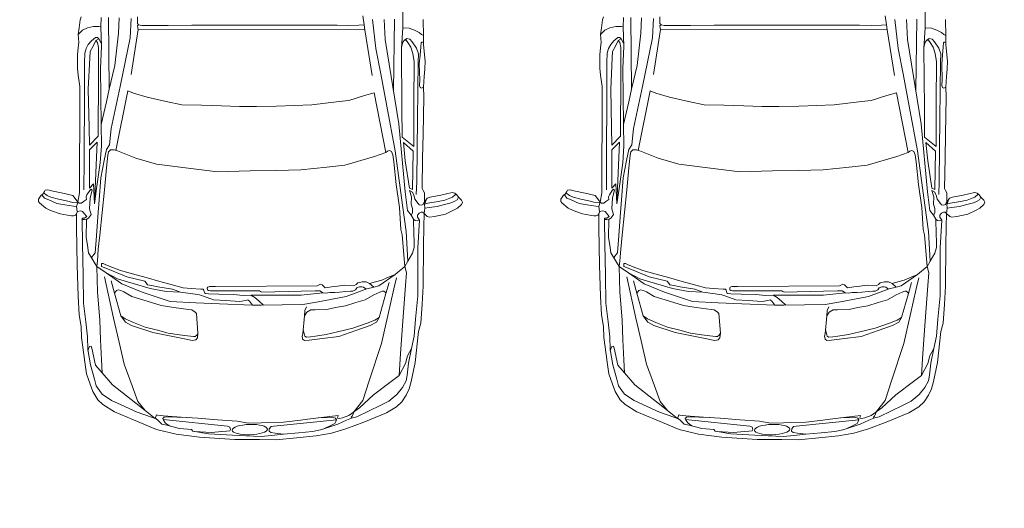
# Model space of a CAD drawing. Header units: millimetres. Extents: x -291747 to 77132, y 46721 to 203932.
# Tile 32 of 110: x 68744 to 69310, y 89828 to 90109. Entities that reach past the tile are written whole.
import ezdxf

# ---------------------------------------------------------------- set-up
doc = ezdxf.new("R2010")
doc.units = ezdxf.units.MM
doc.header["$MEASUREMENT"] = 0
doc.layers.get('0').update_dxf_attribs({"lineweight": 9})
doc.layers.add('FL-xref', color=250, linetype='Continuous', lineweight=9)
doc.layers.add('xreff_LSN_szatnie_PW_rzuty_14$0$A hatch', color=8, linetype='Continuous', lineweight=5)

# ---------------------------------------------------------------- blocks, each defined once
blk = doc.blocks.new('xreff_LSN_szatnie_PW_rzuty_14$0$karetka 245x700')
at = {"color": 0, "linetype": 'ByBlock', "lineweight": -2}
for p, q in [((-190.32, 121.76), (-193.32, 118.06)), ((-189.56, 122.39), (-190.32, 121.76)), ((-188.19, 122.42), (-189.56, 122.39)), ((-187.48, 119.02), (-188.57, 116.48)), ((-186.96, 121.57), (-188.19, 122.42)), ((-185.57, 120.38), (-187.48, 119.02)), ((-185.81, 120.79), (-186.96, 121.57)), ((-184.51, 119.46), (-186.1, 117.33)), ((-185.33, 119.98), (-185.81, 120.79)), ((-183.68, 118.93), (-185.33, 119.98)), ((-183.02, 118.51), (-183.68, 118.93)), ((-194.69, 115.36), (-196.54, 109.99)), ((-193.32, 118.06), (-194.69, 115.36)), ((-188.57, 116.48), (-190.54, 111.91)), ((-187.02, 115.28), (-188.02, 110.92)), ((-186.1, 117.33), (-187.02, 115.28)), ((-184.68, 108.46), (-183.25, 115.02)), ((-183.25, 115.02), (-182.81, 117.06)), ((-182.81, 117.06), (-183.02, 118.51)), ((-196.54, 109.99), (-197.2, 105.75)), ((-190.54, 111.91), (-191.26, 107.27)), ((-188.02, 110.92), (-189.08, 106.34)), ((-185.94, 102.64), (-184.68, 108.46)), ((-197.6, 103.32), (-197.72, 102.27)), ((-197.72, 102.27), (-197.27, 101.12)), ((-197.2, 105.75), (-197.6, 103.32)), ((-192.06, 102.2), (-192.33, 100.51)), ((-191.26, 107.27), (-192.06, 102.2)), ((-189.08, 106.34), (-189.94, 102.6)), ((-189.94, 102.6), (-189.78, 99.86)), ((-187.74, 101.33), (-185.94, 102.64)), ((-277.34, 95.97), (-267.6, 97.3)), ((-267.6, 97.3), (-261.23, 97.61)), ((-261.23, 97.61), (-254.45, 98.77)), ((-247.69, 96.28), (-258.54, 94.98)), ((-254.45, 98.77), (-243.76, 99.32)), ((-231.73, 96.59), (-247.69, 96.28)), ((-243.76, 99.32), (-226, 100.09)), ((-213.6, 96.94), (-231.73, 96.59)), ((-226, 100.09), (-204.41, 100.42)), ((-199.76, 97.21), (-213.6, 96.94)), ((-204.41, 100.42), (-196.49, 100.45)), ((-199.76, 97.21), (-199.79, 95.99)), ((-198.95, 97.19), (-199.76, 97.21)), ((-198.98, 95.83), (-198.95, 97.19)), ((-196.09, 96.21), (-198.01, 94.64)), ((-197.27, 101.12), (-196.49, 100.45)), ((-196.49, 100.45), (-195.05, 99.92)), ((-195.15, 96.98), (-196.09, 96.21)), ((-194.76, 98.18), (-195.15, 96.98)), ((-192.33, 100.51), (-195.07, 100.06)), ((-195.05, 99.92), (-194.76, 98.18)), ((-192.33, 100.51), (-189.78, 99.86)), ((-190.37, 99), (-189.78, 99.86)), ((-190.24, 97.65), (-190.37, 99)), ((-189.33, 96.53), (-190.24, 97.65)), ((-189.78, 99.86), (-187.74, 101.33)), ((-184.42, 98.87), (-189.78, 99.86)), ((-188.2, 94.72), (-189.33, 96.53)), ((-181.68, 98.87), (-184.42, 98.87)), ((-182.6, 96.27), (-165.74, 96.27)), ((-170.79, 98.87), (-181.68, 98.87)), ((-160.88, 98.87), (-170.79, 98.87)), ((-165.74, 96.27), (-126.14, 96.27)), ((-151.09, 98.87), (-160.88, 98.87)), ((-141.63, 98.87), (-151.09, 98.87)), ((-130.68, 98.87), (-141.63, 98.87)), ((-123.25, 98.87), (-130.68, 98.87)), ((-126.14, 96.27), (-109.43, 96.27)), ((-121.87, 99.15), (-123.25, 98.87)), ((-116.78, 99.81), (-121.87, 99.15)), ((-112.7, 100.34), (-116.78, 99.81)), ((-104.89, 100.3), (-112.7, 100.34)), ((-109.43, 96.27), (-104.05, 96.11)), ((-99.31, 99.85), (-104.89, 100.3)), ((-97.95, 99.5), (-99.31, 99.85)), ((-93.4, 99.94), (-97.95, 99.5)), ((-89.52, 99.45), (-93.4, 99.94)), ((-93.4, 99.94), (-90.96, 97.5)), ((-90.96, 97.5), (-89.49, 94.59)), ((-84.96, 98.87), (-89.52, 99.45)), ((-83.25, 98.26), (-84.96, 98.87)), ((-303.24, 87.76), (-298.53, 90.77)), ((-298.53, 90.77), (-294.4, 92.26)), ((-294.4, 92.26), (-288.32, 94.46)), ((-283.25, 92.14), (-291.5, 89.85)), ((-288.32, 94.46), (-281.59, 95.38)), ((-283.4, 89.26), (-273.64, 91.41)), ((-274.4, 93.74), (-283.25, 92.14)), ((-281.59, 95.38), (-277.34, 95.97)), ((-272.76, 92.79), (-274.93, 93.64)), ((-267.07, 93.95), (-274.4, 93.74)), ((-273.64, 91.41), (-272.44, 91.8)), ((-272.44, 91.8), (-272.76, 92.79)), ((-258.54, 94.98), (-267.07, 93.95)), ((-224.14, 90.28), (-218.84, 93.46)), ((-221.49, 91.87), (-218.93, 89.75)), ((-218.84, 93.46), (-214.54, 94.2)), ((-214.54, 94.2), (-209.97, 94.98)), ((-209.97, 94.98), (-199.75, 94.79)), ((-199.79, 95.99), (-199.82, 94.9)), ((-199.75, 94.79), (-198.81, 93.41)), ((-198.01, 94.64), (-198.98, 95.83)), ((-198.81, 93.41), (-196.83, 92.13)), ((-196.83, 92.13), (-193.62, 93.11)), ((-193.62, 93.11), (-187.19, 92.72)), ((-179.25, 90.82), (-190.64, 90.21)), ((-186.65, 94.94), (-188.2, 94.72)), ((-187.19, 92.72), (-182.84, 91.63)), ((-185.55, 94.53), (-186.65, 94.94)), ((-183.04, 92.94), (-185.55, 94.53)), ((-182.31, 92.09), (-183.04, 92.94)), ((-182.84, 91.63), (-182.31, 92.09)), ((-159.63, 93.16), (-181.66, 93.11)), ((-181.66, 93.11), (-179.25, 90.82)), ((-155.28, 88.9), (-159.63, 93.16)), ((-146.82, 93.5), (-157.07, 93.26)), ((-157.07, 93.26), (-151.86, 88.22)), ((-124.83, 94.02), (-146.82, 93.5)), ((-106.81, 93.18), (-124.83, 94.02)), ((-103.08, 93.01), (-106.81, 93.18)), ((-104.05, 96.11), (-101.43, 95.35)), ((-100, 91.4), (-103.08, 93.01)), ((-101.43, 95.35), (-99.13, 94.13)), ((-96.88, 89.77), (-100, 91.4)), ((-99.13, 94.13), (-97.05, 92.33)), ((-97.05, 92.33), (-95.2, 90.01)), ((-89.49, 94.59), (-88.82, 91.29)), ((-88.82, 91.29), (-88.87, 88.11)), ((-306.03, 84.88), (-310.18, 78.17)), ((-306.03, 84.88), (-303.24, 87.76)), ((-300.11, 85.28), (-303.65, 79.87)), ((-297.95, 86.86), (-300.11, 85.28)), ((-295.29, 88.79), (-297.95, 86.86)), ((-291.5, 89.85), (-295.29, 88.79)), ((-294.71, 79.48), (-287.77, 85.48)), ((-287.77, 85.48), (-283.4, 89.26)), ((-287.77, 85.48), (-280.34, 85.83)), ((-280.34, 85.83), (-268.79, 86.36)), ((-268.79, 86.36), (-257.59, 86.87)), ((-257.59, 86.87), (-241.2, 88.26)), ((-241.2, 88.26), (-226.68, 88.75)), ((-230.38, 83.39), (-226.68, 88.75)), ((-226.61, 85.99), (-227.22, 84.49)), ((-226.68, 88.75), (-224.14, 90.28)), ((-223.45, 88.28), (-226.68, 88.75)), ((-225.63, 86.07), (-226.61, 85.99)), ((-224.93, 86.12), (-225.63, 86.07)), ((-225.44, 83.88), (-224.86, 85.09)), ((-224.86, 85.09), (-224.93, 86.12)), ((-216.66, 87.89), (-223.45, 88.28)), ((-218.93, 89.75), (-209.13, 89.03)), ((-208.68, 87.11), (-216.66, 87.89)), ((-209.13, 89.03), (-198.21, 88.23)), ((-195.55, 85.82), (-208.68, 87.11)), ((-198.21, 88.23), (-188.28, 87.49)), ((-182.6, 84.56), (-195.55, 85.82)), ((-181.9, 89), (-190.64, 90.21)), ((-190.64, 90.21), (-155.28, 88.9)), ((-188.28, 87.49), (-175.73, 86.57)), ((-167.12, 86.95), (-181.9, 89)), ((-175.73, 86.57), (-165.69, 84.69)), ((-157.41, 86.36), (-167.12, 86.95)), ((-145.01, 86.56), (-157.41, 86.36)), ((-151.86, 88.22), (-116.44, 88.24)), ((-112.85, 87.08), (-145.01, 86.56)), ((-145.01, 86.56), (-132, 83.62)), ((-116.44, 88.24), (-106.51, 88.25)), ((-99.99, 86.63), (-112.85, 87.08)), ((-106.51, 88.25), (-100.8, 88.27)), ((-100.8, 88.27), (-97.99, 88.83)), ((-88.88, 87.01), (-99.99, 86.63)), ((-95.89, 88.15), (-98.3, 86.68)), ((-97.99, 88.83), (-96.88, 89.77)), ((-95.89, 88.15), (-96.88, 89.77)), ((-95.1, 88.94), (-95.89, 88.15)), ((-95.2, 90.01), (-95.1, 88.94)), ((-88.87, 88.11), (-88.88, 87.01)), ((-88.88, 87.01), (-83.52, 86.88)), ((-303.65, 79.87), (-306.1, 74.44)), ((-303.03, 68.74), (-294.71, 79.48)), ((-256.35, 78.99), (-232.63, 84.3)), ((-234.92, 80.41), (-241.87, 78.47)), ((-236.6, 74.37), (-230.38, 83.39)), ((-230.38, 83.39), (-233.7, 76.81)), ((-229.35, 79.35), (-232.59, 71.5)), ((-227.22, 84.49), (-229.35, 79.35)), ((-228.87, 75.19), (-226.49, 81.7)), ((-226.49, 81.7), (-225.44, 83.88)), ((-169.98, 83.33), (-182.6, 84.56)), ((-162.77, 82.62), (-169.98, 83.33)), ((-165.69, 84.69), (-159.34, 83.51)), ((-160.86, 82.25), (-162.77, 82.62)), ((-159.65, 81.14), (-160.86, 82.25)), ((-159.61, 79), (-159.65, 81.14)), ((-159.34, 83.51), (-156.82, 81.81)), ((-156.82, 81.81), (-147.33, 80.78)), ((-147.33, 80.78), (-123.27, 75.83)), ((-132, 83.62), (-124.73, 81.98)), ((-124.73, 81.98), (-83.62, 82.64)), ((-124.73, 81.98), (-111.18, 78.91)), ((-310.18, 78.17), (-314.7, 67.19)), ((-306.1, 74.44), (-310.26, 65.21)), ((-282.78, 72.77), (-269.32, 75.94)), ((-269.32, 75.94), (-256.35, 78.99)), ((-254.94, 74.82), (-258.52, 72.15)), ((-254.94, 74.82), (-256.78, 72.4)), ((-241.87, 78.47), (-254.94, 74.82)), ((-241.13, 77.93), (-241.87, 78.47)), ((-241.34, 62.67), (-236.6, 74.37)), ((-240.49, 77.3), (-241.13, 77.93)), ((-241.13, 73.05), (-240.42, 74.91)), ((-240.1, 76.27), (-240.49, 77.3)), ((-240.42, 74.91), (-240.1, 76.27)), ((-233.7, 76.81), (-235.39, 71.07)), ((-230.81, 68.2), (-228.87, 75.19)), ((-164.34, 66.61), (-160.18, 77.1)), ((-160.18, 77.1), (-159.61, 79)), ((-159.89, 78.05), (-125.6, 71.3)), ((-123.27, 75.83), (-95.3, 70.07)), ((-111.18, 78.91), (-92.64, 76.85)), ((-92.64, 76.85), (-83.79, 76.44)), ((-309.39, 60.52), (-303.03, 68.74)), ((-304.21, 64.87), (-295.24, 68.18)), ((-295.24, 68.18), (-282.78, 72.77)), ((-260.56, 68.68), (-264.54, 56.41)), ((-258.52, 72.15), (-260.56, 68.68)), ((-256.78, 72.4), (-258.68, 67.54)), ((-246.52, 59.77), (-243.82, 68.59)), ((-243.82, 68.59), (-241.13, 73.05)), ((-235.39, 71.07), (-239.24, 57.98)), ((-232.59, 71.5), (-234.95, 61.2)), ((-232.97, 60.38), (-230.81, 68.2)), ((-127, 68.12), (-129.36, 60.26)), ((-125.6, 71.3), (-127, 68.12)), ((-90.38, 65.56), (-116.36, 69.52)), ((-95.3, 70.07), (-84.07, 69.64)), ((-314.7, 67.19), (-320.15, 53.96)), ((-310.26, 65.21), (-313.08, 56.96)), ((-309.39, 60.52), (-304.21, 64.87)), ((-258.68, 67.54), (-261.34, 60.75)), ((-246.67, 46.53), (-241.34, 62.67)), ((-167.73, 54.78), (-164.34, 66.61)), ((-89.46, 65.83), (-90.38, 65.56)), ((-90.06, -64.67), (-90.38, 65.56)), ((-88.36, 65.92), (-89.46, 65.83)), ((-87.65, 65.27), (-88.36, 65.92)), ((-87.65, 65.27), (-88.05, 63.45)), ((-88.05, 63.45), (-88.02, 61.71)), ((-87.01, 65.98), (-87.65, 65.27)), ((-85.7, 66), (-87.01, 65.98)), ((-83.22, 66.05), (-85.7, 66)), ((-313.81, 54.81), (-309.39, 60.52)), ((-313.08, 56.96), (-313.81, 54.81)), ((-261.34, 60.75), (-263.21, 53.64)), ((-248.99, 51.68), (-246.52, 59.77)), ((-239.24, 57.98), (-240.94, 48.86)), ((-237.54, 57.35), (-238.14, 53.68)), ((-237.18, 59.52), (-237.54, 57.35)), ((-236.03, 60.38), (-237.18, 59.52)), ((-234.95, 61.2), (-236.03, 60.38)), ((-235.18, 52.42), (-232.97, 60.38)), ((-129.36, 60.26), (-131.65, 49.22)), ((-88.02, 61.71), (-87.95, 48.4)), ((-320.15, 53.96), (-322.89, 42.83)), ((-317.75, 48.14), (-317.05, 50.99)), ((-317.05, 50.99), (-315.25, 53)), ((-315.25, 53), (-313.93, 54.47)), ((-313.81, 54.81), (-311.78, 54.01)), ((-312, 53.43), (-312.25, 50.06)), ((-311.78, 54.01), (-312, 53.43)), ((-264.54, 56.41), (-266.59, 45.78)), ((-263.21, 53.64), (-264.78, 47.64)), ((-249.98, 44.39), (-248.99, 51.68)), ((-238.14, 53.68), (-239.53, 45.14)), ((-237.19, 44.67), (-235.18, 52.42)), ((-170.1, 34.94), (-167.73, 54.78)), ((-319.53, 40.85), (-317.75, 48.14)), ((-318.12, 46.63), (-316.59, 48.8)), ((-318.04, 13.3), (-314.38, 50.26)), ((-316.59, 48.8), (-314.85, 50.08)), ((-314.85, 50.08), (-313.91, 50.43)), ((-313.91, 50.43), (-313.02, 49.77)), ((-312.93, 48.31), (-313.22, 36.51)), ((-313.02, 49.77), (-312.93, 48.31)), ((-312.25, 50.06), (-312.97, 39.97)), ((-266.59, 45.78), (-267.68, 40.07)), ((-264.78, 47.64), (-265.66, 41.08)), ((-247.25, 31.71), (-246.67, 46.53)), ((-240.94, 48.86), (-241.27, 40.58)), ((-131.65, 49.22), (-133.5, 40.26)), ((-87.95, 48.4), (-87.88, 34.65)), ((-322.89, 42.83), (-324.47, 29.39)), ((-320.17, 33.92), (-319.53, 40.85)), ((-312.97, 39.97), (-313.66, 30.37)), ((-267.68, 40.07), (-268.92, 33.55)), ((-265.66, 41.08), (-266.29, 36.39)), ((-251.13, 35.87), (-249.98, 44.39)), ((-241.27, 40.58), (-242.14, 33.46)), ((-239.53, 45.14), (-241.27, 40.58)), ((-238.65, 39), (-237.19, 44.67)), ((-133.5, 40.26), (-133.81, 29)), ((-266.29, 36.39), (-266.74, 33.09)), ((-252.64, 32.11), (-251.38, 34.06)), ((-251.38, 34.06), (-251.13, 35.87)), ((-239.43, 28.95), (-239.01, 34.4)), ((-239.01, 34.4), (-238.65, 39)), ((-171.93, 19.7), (-170.1, 34.94)), ((-87.88, 34.65), (-87.81, 20.47)), ((-324.47, 29.39), (-325.69, 8.98)), ((-322.57, 24.15), (-321.1, 33.14)), ((-321.26, 32.2), (-321.78, 22.45)), ((-321.1, 33.14), (-320.17, 33.92)), ((-313.66, 30.37), (-314.46, 19.13)), ((-268.92, 33.55), (-268.62, 31.65)), ((-268.62, 31.65), (-267.52, 30.65)), ((-267.52, 30.65), (-264.8, 30.45)), ((-266.74, 33.09), (-266.58, 32)), ((-266.58, 32), (-265.83, 31.06)), ((-265.83, 31.06), (-264.8, 30.45)), ((-264.8, 30.45), (-253.49, 31.45)), ((-253.49, 31.45), (-252.64, 32.11)), ((-247.78, 18.14), (-247.25, 31.71)), ((-242.7, 29.71), (-243.51, 27.36)), ((-242.14, 33.46), (-242.7, 29.71)), ((-239.53, 27.61), (-239.43, 28.95)), ((-133.81, 29), (-134.13, 17.41)), ((-323.18, 10.41), (-322.57, 24.15)), ((-243.51, 27.36), (-245.49, 21.63)), ((-242.2, 18.64), (-242.09, 24.49)), ((-242.09, 24.49), (-241.97, 26.27)), ((-241.97, 26.27), (-241.54, 26.8)), ((-241.54, 26.8), (-240.86, 27)), ((-240.86, 27), (-240.02, 27.23)), ((-240.25, 24.54), (-240.32, 23.63)), ((-240.32, 23.63), (-240.2, -4.84)), ((-239.74, 25.05), (-240.25, 24.54)), ((-240.02, 27.23), (-239.53, 27.61)), ((-238.95, 25.2), (-239.74, 25.05)), ((-238.3, 24.97), (-238.95, 25.2)), ((-237.99, 23.98), (-238.3, 24.97)), ((-237.9, 20.43), (-237.99, 23.98)), ((-321.78, 22.45), (-321.23, 16.56)), ((-314.46, 19.13), (-315.28, 7.74)), ((-248.53, -0.85), (-247.78, 18.14)), ((-245.49, 21.63), (-245.92, 14.5)), ((-242.35, 10.22), (-242.2, 18.64)), ((-237.17, -37.94), (-237.9, 20.43)), ((-171.44, 0.79), (-171.93, 19.7)), ((-134.13, 17.41), (-134.41, 7.1)), ((-87.81, 20.47), (-87.68, -5.9)), ((-321.23, 16.56), (-321.05, 13.76)), ((-321.05, 13.76), (-320.81, 11.89)), ((-320.81, 11.89), (-320, 11.51)), ((-320, 11.51), (-318.61, 11.95)), ((-318.61, 11.95), (-318.04, 13.3)), ((-245.92, 14.5), (-246.4, 6.53)), ((-325.69, 8.98), (-325.78, -5.09)), ((-323.53, 2.7), (-323.18, 10.41)), ((-315.28, 7.74), (-316.42, 1.23)), ((-246.4, 6.53), (-245.8, 3.23)), ((-242.96, 4.61), (-242.35, 10.22)), ((-134.41, 7.1), (-134.3, -2.66)), ((-323.93, -6.16), (-323.53, 2.7)), ((-316.42, 1.23), (-316.14, -5.96)), ((-246.32, 0.93), (-248.53, -0.85)), ((-245.56, 1.93), (-246.32, 0.93)), ((-245.8, 3.23), (-245.56, 1.93)), ((-244.14, -2.15), (-242.78, 0.24)), ((-242.78, 0.24), (-242.96, 4.61)), ((-242.72, -8.38), (-242.78, 0.24)), ((-171.05, -14.05), (-171.44, 0.79)), ((-325.78, -5.09), (-325.83, -14.7)), ((-248.44, -5.98), (-248.53, -0.85)), ((-248.42, -7.03), (-246.28, -4.58)), ((-246.28, -4.58), (-244.14, -2.15)), ((-240.57, -5.38), (-241.11, -6.17)), ((-240.2, -4.84), (-240.57, -5.38)), ((-134.3, -2.66), (-134.2, -14)), ((-323.33, -12.09), (-323.93, -6.16)), ((-321.63, -11.55), (-320.79, -10.62)), ((-320.79, -10.62), (-319.47, -10.75)), ((-319.47, -10.75), (-318.16, -11.71)), ((-316.14, -5.96), (-315.99, -9.9)), ((-315.99, -9.9), (-315.63, -18.94)), ((-248.04, -29.78), (-248.44, -5.98)), ((-242.65, -18.28), (-242.72, -8.38)), ((-241.11, -6.17), (-240.37, -28.76)), ((-87.68, -5.9), (-87.58, -25.77)), ((-325.83, -14.7), (-324.62, -26.32)), ((-322.63, -18.87), (-323.33, -12.09)), ((-322.63, -18.87), (-321.97, -14.03)), ((-321.97, -14.03), (-321.63, -11.55)), ((-318.16, -11.71), (-317.94, -13.33)), ((-317.94, -13.33), (-314.19, -49.3)), ((-170.68, -28.16), (-171.05, -14.05)), ((-134.2, -14), (-133.31, -34.3)), ((-321.74, -27.61), (-322.63, -18.87)), ((-315.63, -18.94), (-314.64, -27.02)), ((-242.58, -28.63), (-242.65, -18.28)), ((-324.62, -26.32), (-323.44, -37.62)), ((-320.93, -35.57), (-321.74, -27.61)), ((-314.64, -27.02), (-313.73, -34.36)), ((-169.06, -43.08), (-170.68, -28.16)), ((-87.58, -25.77), (-87.51, -38.43)), ((-268.78, -30.79), (-267.97, -29.68)), ((-268.56, -33.44), (-268.78, -30.79)), ((-267.55, -41.14), (-268.56, -33.44)), ((-267.97, -29.68), (-266.13, -29.34)), ((-266.82, -31.95), (-266.13, -30.97)), ((-266.56, -34.19), (-266.82, -31.95)), ((-266.13, -29.34), (-264.86, -29.68)), ((-266.13, -30.97), (-264.74, -30.55)), ((-264.86, -29.68), (-254.5, -30.59)), ((-264.74, -30.55), (-262.4, -29.9)), ((-254.5, -30.59), (-251.52, -30.85)), ((-254.5, -30.59), (-252.48, -32)), ((-252.48, -32), (-251.07, -34.28)), ((-251.52, -30.85), (-249.29, -31.76)), ((-246.56, -37.58), (-248.04, -29.78)), ((-241.32, -41.15), (-242.58, -28.63)), ((-240.37, -28.76), (-240.11, -36.81)), ((-323.44, -37.62), (-321.85, -46.48)), ((-319.97, -40.22), (-320.93, -35.57)), ((-313.73, -34.36), (-313.35, -37.47)), ((-313.35, -37.47), (-312.36, -45.49)), ((-312.92, -47.3), (-313.2, -38.68)), ((-266.16, -37), (-266.56, -34.19)), ((-265.28, -43.11), (-266.16, -37)), ((-251.07, -34.28), (-251, -36.73)), ((-251, -36.73), (-250.83, -43.5)), ((-243.33, -54.61), (-246.56, -37.58)), ((-240.18, -39.4), (-240.76, -40.3)), ((-240.11, -36.81), (-240.18, -39.4)), ((-236.9, -38.56), (-237.17, -37.94)), ((-236.34, -39.81), (-236.9, -38.56)), ((-133.31, -34.3), (-131.3, -50.1)), ((-87.51, -38.43), (-87.46, -48.72)), ((-318.79, -43.74), (-319.97, -40.22)), ((-319.38, -41.98), (-317.07, -46.81)), ((-316.66, -50.06), (-318.79, -43.74)), ((-266.32, -50.43), (-267.55, -41.14)), ((-263.72, -49.59), (-265.28, -43.11)), ((-250.83, -43.5), (-249.65, -48.52)), ((-241.32, -41.15), (-241.49, -42.91)), ((-241.49, -42.91), (-241.15, -45.25)), ((-240.76, -40.3), (-241.32, -41.15)), ((-238.31, -42.46), (-237.54, -41.71)), ((-237.85, -46.11), (-238.31, -42.46)), ((-237.54, -41.71), (-236.58, -40.77)), ((-236.58, -40.77), (-236.34, -39.81)), ((-167.93, -53.56), (-169.06, -43.08)), ((-321.85, -46.48), (-319.33, -54.78)), ((-317.07, -46.81), (-316.32, -48.38)), ((-314.45, -55.06), (-316.66, -50.06)), ((-316.32, -48.38), (-315.21, -48.95)), ((-315.21, -48.95), (-314.19, -49.3)), ((-314.19, -49.3), (-313.31, -48.78)), ((-313.2, -49.93), (-313.5, -51.11)), ((-313.31, -48.78), (-312.92, -47.3)), ((-311.71, -50.31), (-313.2, -49.93)), ((-312.36, -45.49), (-311.71, -50.31)), ((-262.86, -60.25), (-266.32, -50.43)), ((-261.58, -58.46), (-263.72, -49.59)), ((-249.65, -48.52), (-248.67, -54.17)), ((-241.15, -45.25), (-240.97, -47.97)), ((-240.97, -47.97), (-240.78, -50.71)), ((-240.78, -50.71), (-240.5, -54.44)), ((-237.41, -49.58), (-237.85, -46.11)), ((-236.87, -53.81), (-237.41, -49.58)), ((-131.3, -50.1), (-130.6, -55.62)), ((-87.46, -48.72), (-87.58, -55.47)), ((-319.33, -54.78), (-315.43, -64.97)), ((-313.19, -57.91), (-314.45, -55.06)), ((-313.5, -51.11), (-313.07, -52.68)), ((-313.07, -52.68), (-311.67, -56.45)), ((-311.67, -56.45), (-307.27, -62.48)), ((-248.67, -54.17), (-246.81, -60.09)), ((-238.87, -66.35), (-243.33, -54.61)), ((-240.5, -54.44), (-240.31, -56.96)), ((-237.15, -58.99), (-236.87, -53.81)), ((-162.83, -70.58), (-167.93, -53.56)), ((-130.6, -55.62), (-127.86, -64.66)), ((-87.58, -55.47), (-87.34, -61.27)), ((-313.19, -57.91), (-312.59, -57.79)), ((-313.04, -58.48), (-313.19, -57.91)), ((-312.39, -60.92), (-313.04, -58.48)), ((-312.59, -57.79), (-312.03, -58.21)), ((-308.9, -68.06), (-312.39, -60.92)), ((-312.03, -58.21), (-309.47, -59.46)), ((-309.47, -59.46), (-303.09, -64.3)), ((-259.98, -68.45), (-262.86, -60.25)), ((-258.61, -66.67), (-261.58, -58.46)), ((-246.81, -60.09), (-245.15, -65.39)), ((-240.31, -56.96), (-240.21, -58.39)), ((-240.21, -58.39), (-239.43, -59.83)), ((-239.43, -59.83), (-238.36, -60.68)), ((-238.36, -60.68), (-237.74, -62.19)), ((-237.74, -62.19), (-237.74, -63.53)), ((-236.37, -60.32), (-237.15, -58.99)), ((-235.48, -61.14), (-236.37, -60.32)), ((-234.89, -63.75), (-235.48, -61.14)), ((-87.34, -61.27), (-87.21, -64.21)), ((-315.43, -64.97), (-310.06, -78.02)), ((-307.27, -62.48), (-299.68, -70.49)), ((-303.09, -64.3), (-291.74, -67.96)), ((-256.94, -71.02), (-258.61, -66.67)), ((-245.15, -65.39), (-242.34, -70.42)), ((-238.41, -65.19), (-239.02, -65.96)), ((-237.87, -70.37), (-238.87, -66.35)), ((-237.88, -64.47), (-238.41, -65.19)), ((-237.74, -63.53), (-237.88, -64.47)), ((-235.75, -68.02), (-234.89, -66.09)), ((-234.89, -66.09), (-234.89, -63.75)), ((-127.86, -64.66), (-126.2, -70.1)), ((-116.18, -68.88), (-90.06, -64.67)), ((-90.06, -64.67), (-87.25, -64.21)), ((-87.25, -64.21), (-82.1, -63.38)), ((-305.87, -74.28), (-308.9, -68.06)), ((-299.68, -70.49), (-291.99, -80.68)), ((-291.74, -67.96), (-270.25, -74.88)), ((-258.03, -71.95), (-259.98, -68.45)), ((-255.31, -73.64), (-258.03, -71.95)), ((-255.31, -73.64), (-256.94, -71.02)), ((-242.34, -70.42), (-240.74, -73.95)), ((-235.75, -68.02), (-237.87, -70.37)), ((-237.15, -73.23), (-237.87, -70.37)), ((-230.59, -82.56), (-237.15, -73.23)), ((-234.8, -71.38), (-235.75, -68.02)), ((-233.77, -75.06), (-234.8, -71.38)), ((-160.41, -77.03), (-162.83, -70.58)), ((-126.2, -70.1), (-160.41, -77.03)), ((-115.39, -73.86), (-100.76, -71)), ((-100.76, -71), (-84.1, -69.05)), ((-310.06, -78.02), (-306.67, -83.73)), ((-303.42, -79.25), (-305.87, -74.28)), ((-270.25, -74.88), (-254.21, -78.48)), ((-241.5, -77.43), (-255.31, -73.64)), ((-254.21, -78.48), (-238.76, -81.95)), ((-240.82, -77.01), (-241.5, -77.43)), ((-235.26, -79.14), (-241.5, -77.43)), ((-240.22, -76.21), (-240.82, -77.01)), ((-240.74, -73.95), (-240.08, -75.37)), ((-240.08, -75.37), (-240.22, -76.21)), ((-232.7, -77.58), (-233.77, -75.06)), ((-230.59, -82.56), (-232.7, -77.58)), ((-159.67, -77.88), (-160.41, -77.03)), ((-159.92, -80.2), (-159.37, -79.13)), ((-159.37, -79.13), (-159.67, -77.88)), ((-159.47, -82.33), (-133.86, -77.47)), ((-143.98, -84.36), (-95.53, -76.29)), ((-133.86, -77.47), (-115.39, -73.86)), ((-95.53, -76.29), (-84.09, -75.69)), ((-306.67, -83.73), (-303.65, -86.75)), ((-299.59, -83.95), (-303.42, -79.25)), ((-295.54, -87.14), (-299.59, -83.95)), ((-291.99, -80.68), (-288.64, -85.13)), ((-238.76, -81.95), (-232.45, -83.37)), ((-225.98, -88.15), (-230.59, -82.56)), ((-192.09, -84.94), (-178.8, -82.94)), ((-190.65, -86.67), (-173.65, -84.3)), ((-182.96, -88.13), (-143.98, -84.36)), ((-178.8, -82.94), (-165.89, -81.62)), ((-173.65, -84.3), (-159.47, -82.33)), ((-165.89, -81.62), (-161.81, -81.02)), ((-161.81, -81.02), (-159.92, -80.2)), ((-124.88, -81.18), (-83.9, -81.6)), ((-303.65, -86.75), (-299.79, -89.17)), ((-299.79, -89.17), (-296.16, -90.91)), ((-291.72, -89.23), (-295.54, -87.14)), ((-288.44, -89.78), (-291.72, -89.23)), ((-288.64, -85.13), (-281.7, -88.84)), ((-288.64, -85.13), (-275.88, -85.99)), ((-281.51, -90.47), (-288.44, -89.78)), ((-281.7, -88.84), (-277.25, -89.95)), ((-273.09, -92.17), (-281.51, -90.47)), ((-277.25, -89.95), (-273.09, -92.17)), ((-275.88, -85.99), (-257.31, -87.25)), ((-257.31, -87.25), (-236.9, -88.64)), ((-236.9, -88.64), (-229.65, -89.13)), ((-229.65, -89.13), (-225.98, -88.15)), ((-225.98, -88.15), (-207.8, -86.63)), ((-222.96, -89.89), (-225.98, -88.15)), ((-222.96, -89.89), (-205.8, -88.78)), ((-218.26, -92.6), (-222.96, -89.89)), ((-207.8, -86.63), (-204.69, -85.78)), ((-205.8, -88.78), (-190.65, -86.67)), ((-204.69, -85.78), (-192.09, -84.94)), ((-196.49, -91.72), (-193.85, -89.49)), ((-193.85, -89.49), (-182.96, -88.13)), ((-180.98, -90.59), (-165.31, -88.21)), ((-165.31, -88.21), (-154.7, -87.12)), ((-154.7, -87.12), (-159.62, -92.63)), ((-151.69, -86.38), (-156.95, -93)), ((-135.02, -86.17), (-151.69, -86.38)), ((-100.53, -85.74), (-135.02, -86.17)), ((-88.79, -86.39), (-100.53, -85.74)), ((-97.06, -86.54), (-100.09, -85.77)), ((-99.83, -91.18), (-97.25, -89.38)), ((-97.25, -89.38), (-95.82, -88.38)), ((-95.95, -87.39), (-97.06, -86.54)), ((-95.82, -88.38), (-95.95, -87.39)), ((-95.95, -87.39), (-94.87, -88.74)), ((-94.87, -88.74), (-95.4, -90.49)), ((-88.99, -90.07), (-90.05, -93.22)), ((-88.79, -86.39), (-88.99, -90.07)), ((-84.14, -86.4), (-88.79, -86.39)), ((-72.02, -86.44), (-84.14, -86.4)), ((-296.16, -90.91), (-291.99, -92.18)), ((-291.99, -92.18), (-281.08, -94.36)), ((-281.08, -94.36), (-263.35, -96.2)), ((-273.09, -92.17), (-265.95, -93.62)), ((-265.95, -93.62), (-256.16, -94.49)), ((-256.16, -94.49), (-242.81, -95.68)), ((-242.81, -95.68), (-228.2, -95.64)), ((-228.2, -95.64), (-215.1, -95.61)), ((-214.97, -93.58), (-218.26, -92.6)), ((-215.1, -95.61), (-199.21, -96.42)), ((-211.29, -93.45), (-214.97, -93.58)), ((-207.49, -93.32), (-211.29, -93.45)), ((-198.8, -93.02), (-207.49, -93.32)), ((-199.59, -95.07), (-199.45, -93.98)), ((-199.21, -96.42), (-199.59, -95.07)), ((-199.45, -93.98), (-198.8, -93.02)), ((-197.5, -95.28), (-199.21, -96.42)), ((-198.8, -93.02), (-196.49, -91.72)), ((-196.34, -95.39), (-197.5, -95.28)), ((-196.49, -91.72), (-195.12, -92.44)), ((-195.2, -96.25), (-196.34, -95.39)), ((-195.12, -92.44), (-192.53, -92.44)), ((-192.53, -92.44), (-190.09, -91.65)), ((-189.76, -95.68), (-190.42, -96.35)), ((-190.09, -91.65), (-185.92, -91.87)), ((-187.29, -93.71), (-189.76, -95.68)), ((-185.42, -93.45), (-187.29, -93.71)), ((-185.92, -91.87), (-182.33, -90.72)), ((-183.19, -92.37), (-185.42, -93.45)), ((-177.17, -94.79), (-184.6, -94.61)), ((-182.33, -90.72), (-183.19, -92.37)), ((-181.65, -92.47), (-180.98, -90.59)), ((-159.62, -92.63), (-181.65, -92.47)), ((-158.29, -94.99), (-177.17, -94.79)), ((-141.21, -95.17), (-158.29, -94.99)), ((-156.95, -93), (-131.54, -93)), ((-108.4, -95.36), (-141.21, -95.17)), ((-131.54, -93), (-108.39, -93)), ((-118.65, -96.31), (-109.45, -96.02)), ((-109.45, -96.02), (-104.51, -96.41)), ((-103.7, -95.54), (-108.4, -95.36)), ((-108.39, -93), (-103.48, -92.3)), ((-100.46, -94.43), (-103.7, -95.54)), ((-103.48, -92.3), (-99.83, -91.18)), ((-96.77, -91.83), (-100.46, -94.43)), ((-95.4, -90.49), (-96.77, -91.83)), ((-91.47, -95.81), (-92.58, -97.28)), ((-90.05, -93.22), (-91.47, -95.81)), ((-263.35, -96.2), (-258.55, -97.5)), ((-258.55, -97.5), (-247.54, -98.17)), ((-247.54, -98.17), (-237.12, -98.76)), ((-237.12, -98.76), (-213.92, -98.93)), ((-213.92, -98.93), (-203.08, -99.01)), ((-203.08, -99.01), (-195.35, -99.15)), ((-197.17, -100.98), (-197.45, -102.27)), ((-195.35, -99.15), (-197.17, -100.98)), ((-195.35, -99.15), (-194.67, -98.46)), ((-192.37, -99.58), (-195.35, -99.15)), ((-194.61, -97.38), (-195.2, -96.25)), ((-194.67, -98.46), (-194.61, -97.38)), ((-190.13, -99.32), (-192.37, -99.58)), ((-192.37, -99.58), (-192.05, -102)), ((-190.42, -96.35), (-190.67, -97.45)), ((-190.67, -97.45), (-190.31, -98.47)), ((-190.31, -98.47), (-189.36, -98.97)), ((-188.82, -99.81), (-190.13, -99.32)), ((-190.13, -99.32), (-189.48, -101.32)), ((-189.48, -101.32), (-188.43, -107.17)), ((-189.36, -98.97), (-187.01, -100.57)), ((-183.61, -99.34), (-188.95, -99.24)), ((-187.42, -100.32), (-188.82, -99.81)), ((-186.6, -100.82), (-187.42, -100.32)), ((-185.95, -102.56), (-186.6, -100.82)), ((-182.31, -98.61), (-183.61, -99.34)), ((-181.16, -97.97), (-182.31, -98.61)), ((-163.58, -98.16), (-181.16, -97.97)), ((-149.99, -98.31), (-163.58, -98.16)), ((-128.39, -98.63), (-149.99, -98.31)), ((-122.93, -98.46), (-128.39, -98.63)), ((-123.46, -97.29), (-123.14, -96.51)), ((-122.93, -98.46), (-123.46, -97.29)), ((-123.14, -96.51), (-121.84, -96.18)), ((-116.66, -98.86), (-122.93, -98.46)), ((-121.84, -96.18), (-118.65, -96.31)), ((-112.56, -99.12), (-116.66, -98.86)), ((-107.9, -99.41), (-112.56, -99.12)), ((-104.33, -99.02), (-107.9, -99.41)), ((-104.51, -96.41), (-99.74, -96.78)), ((-98.4, -98.37), (-104.33, -99.02)), ((-99.74, -96.78), (-97.48, -96.93)), ((-93.46, -98.28), (-98.4, -98.37)), ((-97.48, -96.93), (-96.99, -97.36)), ((-96.95, -97.85), (-97.11, -98.35)), ((-96.99, -97.36), (-96.95, -97.85)), ((-83.91, -98.12), (-93.46, -98.28)), ((-92.58, -97.28), (-93.1, -98.28)), ((-197.45, -102.27), (-197.08, -105.05)), ((-197.08, -105.05), (-195.69, -111.36)), ((-192.05, -102), (-191.42, -106.62)), ((-191.42, -106.62), (-190.31, -110.74)), ((-188.43, -107.17), (-187.74, -111.03)), ((-184.82, -108.67), (-185.95, -102.56)), ((-195.69, -111.36), (-193.37, -116.09)), ((-190.31, -110.74), (-189.24, -114.68)), ((-187.74, -111.03), (-186.62, -113.86)), ((-183.34, -115.23), (-184.82, -108.67)), ((-193.37, -116.09), (-192.31, -118.25)), ((-192.31, -118.25), (-190.12, -120.63)), ((-189.24, -114.68), (-188.21, -116.71)), ((-188.21, -116.71), (-187.51, -118.09)), ((-187.51, -118.09), (-186, -118.84)), ((-186.62, -113.86), (-185.96, -115.45)), ((-186, -118.84), (-184.61, -117.83)), ((-185.96, -115.45), (-184.17, -117.26)), ((-184.61, -117.83), (-183.72, -116.69)), ((-183.72, -116.69), (-183.34, -115.23)), ((-190.12, -120.63), (-188.79, -121.11)), ((-188.79, -121.11), (-187.69, -120.53)), ((-187.69, -120.53), (-186, -118.84))]:
    blk.add_line(p, q, dxfattribs=at)
blk.add_ellipse((-320.01, 0.49), major_axis=(0.33, -10.12), ratio=0.290827, dxfattribs=at)
blk = doc.blocks.new('xreff_LSN_szatnie_PW_rzuty_14')
at = {"layer": 'xreff_LSN_szatnie_PW_rzuty_14$0$A hatch', "transparency": 33554495}
h = blk.add_hatch(dxfattribs=at)
h.set_pattern_fill('GRASS', color=256, scale=4)
h.set_pattern_definition([(90, (0, 0), (-71.84205, 71.84205), [19.05, -124.6341]), (45, (0, 0), (-71.84205, 71.84205), [19.05, -82.55]), (135, (0, 0), (-71.84205, -71.84205), [19.05, -82.55])])
edge = h.paths.add_edge_path()
edge.add_spline(control_points=[(73831.5, 88934.68), (73821.36, 88950.89), (73811.24, 88967.07), (73777.87, 89019.69), (73754.29, 89055.73), (73718.41, 89105.36), (73707.36, 89120.03), (73684.52, 89148.75), (73672.74, 89162.81), (73654.38, 89183.36), (73648.14, 89190.12), (73632.69, 89206.37), (73623.35, 89215.76), (73602.5, 89235.86), (73590.89, 89246.5), (73522.6, 89306.14), (73459.37, 89350), (73322.18, 89426.9), (73248.22, 89459.94), (73069.97, 89523.2), (72963.12, 89549.77), (72743.28, 89584.73), (72630.3, 89593.11), (72404.88, 89591.72), (72292.43, 89581.95), (72113.07, 89550.96), (72044.07, 89534.98), (71910.9, 89495.5), (71846.73, 89471.98), (71725.02, 89417.48), (71667.49, 89386.49), (71560.83, 89317.11), (71511.71, 89278.72), (71449.3, 89219.14), (71431.82, 89200.98), (71407.01, 89172.79), (71398.98, 89163.23), (71383.4, 89143.81), (71375.85, 89133.93), (71359.01, 89110.82), (71349.87, 89097.48), (71316.18, 89045.24), (71294.19, 89004.53), (71248.09, 88905.26), (71225.84, 88845.34), (71186.66, 88721.6), (71169.74, 88657.78), (71142.4, 88545.8), (71131.46, 88498.08), (71120.5, 88450.28)], knot_values=[0, 0, 0, 0, 57.207065, 57.207065, 187.181956, 187.181956, 242.95388, 242.95388, 298.725803, 298.725803, 326.611765, 326.611765, 366.532108, 366.532108, 413.640335, 413.640335, 636.601339, 636.601339, 859.562342, 859.562342, 1147.4948, 1147.4948, 1435.427258, 1435.427258, 1723.359715, 1723.359715, 1909.892427, 1909.892427, 2096.425139, 2096.425139, 2282.95785, 2282.95785, 2469.490562, 2469.490562, 2547.228377, 2547.228377, 2586.097284, 2586.097284, 2624.966192, 2624.966192, 2675.594063, 2675.594063, 2819.436148, 2819.436148, 3012.724073, 3012.724073, 3206.011998, 3206.011998, 3347.114496, 3347.114496, 3347.114496, 3347.114496], degree=3, periodic=0)
edge.add_line((71120.5, 88450.28), (73831.5, 88934.68))
h.paths.add_polyline_path([(69699.19, 89521.76), (65252.06, 89442.82), (65252.06, 88327.22), (70701.68, 88327.22), (70701.68, 88536.91, 0.419422)])
h.paths.add_polyline_path([(66521.59, 90689.22), (65352.68, 90689.22), (65352.68, 90659.22), (65323.18, 90659.22), (65323.18, 90689.22), (65229.94, 90689.22), (65239.64, 90142.71), (66521.59, 90165.46)])
edge = h.paths.add_edge_path()
edge.add_line((67744.6, 90689.22), (68718.74, 90689.22))
edge.add_line((68718.74, 90689.22), (68718.74, 90265.3))
edge.add_arc((68483.74, 90265.3), 235, -15.0402, 0, ccw=False)
edge.add_line((68710.69, 90204.32), (67744.6, 90187.17))
edge.add_line((67744.6, 90187.17), (67744.6, 90689.22))
edge = h.paths.add_edge_path()
edge.add_line((69340.24, 90689.22), (69815.68, 90689.22))
edge.add_line((69815.68, 90689.22), (69815.68, 90223.94))
edge.add_line((69815.68, 90223.94), (69350.6, 90215.68))
edge.add_arc((69575.24, 90284.68), 235, 180, 197.0741, ccw=False)
edge.add_line((69340.24, 90284.68), (69340.24, 90689.22))
edge = h.paths.add_edge_path()
edge.add_line((70216.68, 90539.22), (71051.68, 90539.22))
edge.add_line((71051.68, 90539.22), (71051.68, 90689.22))
edge.add_line((71051.68, 90689.22), (71234.68, 90689.22))
edge.add_line((71234.68, 90689.22), (71234.68, 90312.98))
edge.add_arc((71169.68, 90312.98), 65, 271.0169, 360, ccw=False)
edge.add_line((71170.84, 90247.99), (70216.68, 90231.09))
edge.add_line((70216.68, 90231.09), (70216.68, 90539.22))
edge = h.paths.add_edge_path()
edge.add_line((72662.68, 90689.22), (72890.68, 90689.22))
edge.add_line((72890.68, 90689.22), (72890.68, 90659.22))
edge.add_line((72890.68, 90659.22), (72903.68, 90659.22))
edge.add_line((72903.68, 90659.22), (72901.85, 90108.69))
edge.add_arc((72897.68, 90343.65), 235, 180, 271.0169, ccw=False)
edge.add_line((72662.68, 90343.65), (72662.68, 90689.22))
at = {"layer": 'xreff_LSN_szatnie_PW_rzuty_14$0$A hatch', "rotation": 89.75953429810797}
for p in [(68878.46, 90193.25), (69178.46, 90193.25)]:
    blk.add_blockref('xreff_LSN_szatnie_PW_rzuty_14$0$karetka 245x700', p, dxfattribs=at)

msp = doc.modelspace()

# ---------------------------------------------------------------- block references
at = {"layer": 'FL-xref'}
msp.add_blockref('xreff_LSN_szatnie_PW_rzuty_14', (0, 0), dxfattribs=at)

doc.saveas('drawing.dxf')
